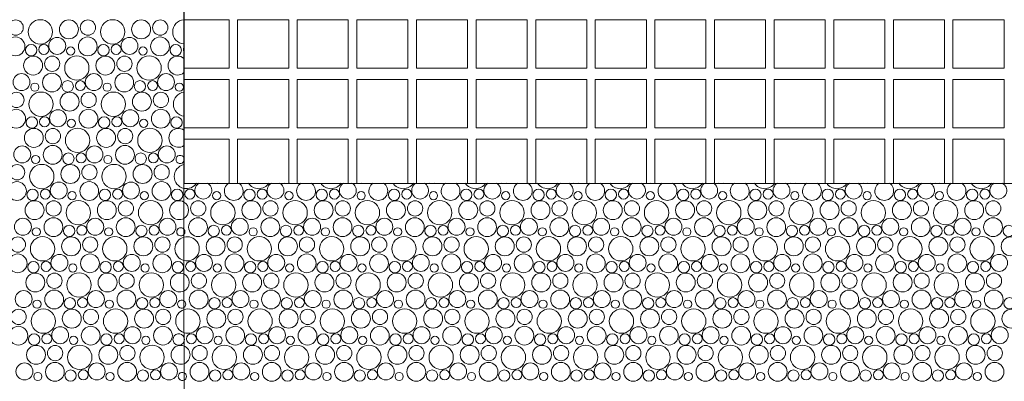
# Model space of a CAD drawing. Header units: metres. Extents: x -167 to 262, y -186 to 508.
# Tile 233 of 256: x 65.84 to 70.79, y 36.5 to 38.32. Entities that reach past the tile are written whole.
import ezdxf

# ---------------------------------------------------------------- set-up
doc = ezdxf.new("R2010")
doc.units = ezdxf.units.M
doc.header["$MEASUREMENT"] = 0
doc.layers.add('60 Auffüllung', color=7, linetype='Continuous')
doc.layers.add('60 Stellplätze', color=7, linetype='Continuous')

# ---------------------------------------------------------------- blocks, each defined once
blk = doc.blocks.new('*X50', base_point=(27236.1321, 33357.279))
at = {"layer": '60 Auffüllung', "color": 253, "linetype": 'Continuous', "lineweight": 18, "true_color": 0xb4b4b4}
for p, q in [((66.8891, 38.3212), (66.6637, 38.3212)), ((66.8891, 38.079), (66.8891, 38.3212)), ((67.1891, 38.3212), (66.9321, 38.3212)), ((66.9321, 38.3212), (66.9321, 38.079)), ((67.1891, 38.079), (67.1891, 38.3212)), ((67.4891, 38.3212), (67.2321, 38.3212)), ((67.2321, 38.3212), (67.2321, 38.079)), ((67.4891, 38.079), (67.4891, 38.3212)), ((67.7891, 38.3212), (67.5321, 38.3212)), ((67.5321, 38.3212), (67.5321, 38.079)), ((67.7891, 38.079), (67.7891, 38.3212)), ((68.0891, 38.3212), (67.8321, 38.3212)), ((67.8321, 38.3212), (67.8321, 38.079)), ((68.0891, 38.079), (68.0891, 38.3212)), ((68.3891, 38.3212), (68.1321, 38.3212)), ((68.1321, 38.3212), (68.1321, 38.079)), ((68.3891, 38.079), (68.3891, 38.3212)), ((68.6891, 38.3212), (68.4321, 38.3212)), ((68.4321, 38.3212), (68.4321, 38.079)), ((68.6891, 38.079), (68.6891, 38.3212)), ((68.9891, 38.3212), (68.7321, 38.3212)), ((68.7321, 38.3212), (68.7321, 38.079)), ((68.9891, 38.079), (68.9891, 38.3212)), ((69.2891, 38.3212), (69.0321, 38.3212)), ((69.0321, 38.3212), (69.0321, 38.079)), ((69.2891, 38.079), (69.2891, 38.3212)), ((69.5891, 38.3212), (69.3321, 38.3212)), ((69.3321, 38.3212), (69.3321, 38.079)), ((69.5891, 38.079), (69.5891, 38.3212)), ((69.8891, 38.3212), (69.6321, 38.3212)), ((69.6321, 38.3212), (69.6321, 38.079)), ((69.8891, 38.079), (69.8891, 38.3212)), ((70.1891, 38.3212), (69.9321, 38.3212)), ((69.9321, 38.3212), (69.9321, 38.079)), ((70.1891, 38.079), (70.1891, 38.3212)), ((70.4891, 38.3212), (70.2321, 38.3212)), ((70.2321, 38.3212), (70.2321, 38.079)), ((70.4891, 38.079), (70.4891, 38.3212)), ((70.7891, 38.3212), (70.5321, 38.3212)), ((70.5321, 38.3212), (70.5321, 38.079)), ((70.7891, 38.079), (70.7891, 38.3212)), ((66.6636, 38.079), (66.8891, 38.079)), ((66.9321, 38.079), (67.1891, 38.079)), ((67.2321, 38.079), (67.4891, 38.079)), ((67.5321, 38.079), (67.7891, 38.079)), ((67.8321, 38.079), (68.0891, 38.079)), ((68.1321, 38.079), (68.3891, 38.079)), ((68.4321, 38.079), (68.6891, 38.079)), ((68.7321, 38.079), (68.9891, 38.079)), ((69.0321, 38.079), (69.2891, 38.079)), ((69.3321, 38.079), (69.5891, 38.079)), ((69.6321, 38.079), (69.8891, 38.079)), ((69.9321, 38.079), (70.1891, 38.079)), ((70.2321, 38.079), (70.4891, 38.079)), ((70.5321, 38.079), (70.7891, 38.079)), ((66.8891, 38.0212), (66.6636, 38.0212)), ((66.8891, 37.779), (66.8891, 38.0212)), ((67.1891, 38.0212), (66.9321, 38.0212)), ((66.9321, 38.0212), (66.9321, 37.779)), ((67.1891, 37.779), (67.1891, 38.0212)), ((67.4891, 38.0212), (67.2321, 38.0212)), ((67.2321, 38.0212), (67.2321, 37.779)), ((67.4891, 37.779), (67.4891, 38.0212)), ((67.7891, 38.0212), (67.5321, 38.0212)), ((67.5321, 38.0212), (67.5321, 37.779)), ((67.7891, 37.779), (67.7891, 38.0212)), ((68.0891, 38.0212), (67.8321, 38.0212)), ((67.8321, 38.0212), (67.8321, 37.779)), ((68.0891, 37.779), (68.0891, 38.0212)), ((68.3891, 38.0212), (68.1321, 38.0212)), ((68.1321, 38.0212), (68.1321, 37.779)), ((68.3891, 37.779), (68.3891, 38.0212)), ((68.6891, 38.0212), (68.4321, 38.0212)), ((68.4321, 38.0212), (68.4321, 37.779)), ((68.6891, 37.779), (68.6891, 38.0212)), ((68.9891, 38.0212), (68.7321, 38.0212)), ((68.7321, 38.0212), (68.7321, 37.779)), ((68.9891, 37.779), (68.9891, 38.0212)), ((69.2891, 38.0212), (69.0321, 38.0212)), ((69.0321, 38.0212), (69.0321, 37.779)), ((69.2891, 37.779), (69.2891, 38.0212)), ((69.5891, 38.0212), (69.3321, 38.0212)), ((69.3321, 38.0212), (69.3321, 37.779)), ((69.5891, 37.779), (69.5891, 38.0212)), ((69.8891, 38.0212), (69.6321, 38.0212)), ((69.6321, 38.0212), (69.6321, 37.779)), ((69.8891, 37.779), (69.8891, 38.0212)), ((70.1891, 38.0212), (69.9321, 38.0212)), ((69.9321, 38.0212), (69.9321, 37.779)), ((70.1891, 37.779), (70.1891, 38.0212)), ((70.4891, 38.0212), (70.2321, 38.0212)), ((70.2321, 38.0212), (70.2321, 37.779)), ((70.4891, 37.779), (70.4891, 38.0212)), ((70.7891, 38.0212), (70.5321, 38.0212)), ((70.5321, 38.0212), (70.5321, 37.779)), ((70.7891, 37.779), (70.7891, 38.0212)), ((66.6636, 37.779), (66.8891, 37.779)), ((66.9321, 37.779), (67.1891, 37.779)), ((67.2321, 37.779), (67.4891, 37.779)), ((67.5321, 37.779), (67.7891, 37.779)), ((67.8321, 37.779), (68.0891, 37.779)), ((68.1321, 37.779), (68.3891, 37.779)), ((68.4321, 37.779), (68.6891, 37.779)), ((68.7321, 37.779), (68.9891, 37.779)), ((69.0321, 37.779), (69.2891, 37.779)), ((69.3321, 37.779), (69.5891, 37.779)), ((69.6321, 37.779), (69.8891, 37.779)), ((69.9321, 37.779), (70.1891, 37.779)), ((70.2321, 37.779), (70.4891, 37.779)), ((70.5321, 37.779), (70.7891, 37.779)), ((66.8891, 37.7212), (66.6636, 37.7212)), ((66.8891, 37.4991), (66.8891, 37.7212)), ((67.1891, 37.7212), (66.9321, 37.7212)), ((66.9321, 37.7212), (66.9321, 37.4991)), ((67.1891, 37.4991), (67.1891, 37.7212)), ((67.4891, 37.7212), (67.2321, 37.7212)), ((67.2321, 37.7212), (67.2321, 37.4991)), ((67.4891, 37.4991), (67.4891, 37.7212)), ((67.7891, 37.7212), (67.5321, 37.7212)), ((67.5321, 37.7212), (67.5321, 37.4991)), ((67.7891, 37.4991), (67.7891, 37.7212)), ((68.0891, 37.7212), (67.8321, 37.7212)), ((67.8321, 37.7212), (67.8321, 37.4991)), ((68.0891, 37.4991), (68.0891, 37.7212)), ((68.3891, 37.7212), (68.1321, 37.7212)), ((68.1321, 37.7212), (68.1321, 37.4991)), ((68.3891, 37.4991), (68.3891, 37.7212)), ((68.6891, 37.7212), (68.4321, 37.7212)), ((68.4321, 37.7212), (68.4321, 37.4991)), ((68.6891, 37.4991), (68.6891, 37.7212)), ((68.9891, 37.7212), (68.7321, 37.7212)), ((68.7321, 37.7212), (68.7321, 37.4991)), ((68.9891, 37.4991), (68.9891, 37.7212)), ((69.2891, 37.7212), (69.0321, 37.7212)), ((69.0321, 37.7212), (69.0321, 37.4991)), ((69.2891, 37.4991), (69.2891, 37.7212)), ((69.5891, 37.7212), (69.3321, 37.7212)), ((69.3321, 37.7212), (69.3321, 37.4991)), ((69.5891, 37.4991), (69.5891, 37.7212)), ((69.8891, 37.7212), (69.6321, 37.7212)), ((69.6321, 37.7212), (69.6321, 37.4991)), ((69.8891, 37.4991), (69.8891, 37.7212)), ((70.1891, 37.7212), (69.9321, 37.7212)), ((69.9321, 37.7212), (69.9321, 37.4991)), ((70.1891, 37.4991), (70.1891, 37.7212)), ((70.4891, 37.7212), (70.2321, 37.7212)), ((70.2321, 37.7212), (70.2321, 37.4991)), ((70.4891, 37.4991), (70.4891, 37.7212)), ((70.7891, 37.7212), (70.5321, 37.7212)), ((70.5321, 37.7212), (70.5321, 37.4991)), ((70.7891, 37.4991), (70.7891, 37.7212))]:
    blk.add_line(p, q, dxfattribs=at)
blk = doc.blocks.new('*X52', base_point=(27236.1321, 33357.279))
at = {"layer": '60 Auffüllung', "color": 7, "linetype": 'Continuous', "lineweight": 18, "true_color": 0xefefef}
for centre, radius in [((66.692, 37.4449), 0.0251), ((66.8267, 37.4372), 0.0207), ((66.9919, 37.4413), 0.0286), ((67.0557, 37.4449), 0.0251), ((67.1904, 37.4372), 0.0207), ((67.3556, 37.4413), 0.0286), ((67.4194, 37.4449), 0.0251), ((67.5541, 37.4372), 0.0207), ((67.7193, 37.4413), 0.0286), ((67.7831, 37.4449), 0.0251), ((67.9178, 37.4372), 0.0207), ((68.083, 37.4413), 0.0286), ((68.1468, 37.4449), 0.0251), ((68.2815, 37.4372), 0.0207), ((68.4467, 37.4413), 0.0286), ((68.5105, 37.4449), 0.0251), ((68.6453, 37.4372), 0.0207), ((68.8104, 37.4413), 0.0286), ((68.8742, 37.4449), 0.0251), ((69.009, 37.4372), 0.0207), ((69.1741, 37.4413), 0.0286), ((69.2379, 37.4449), 0.0251), ((69.3727, 37.4372), 0.0207), ((69.5378, 37.4413), 0.0286), ((69.6016, 37.4449), 0.0251), ((69.7364, 37.4372), 0.0207), ((69.9015, 37.4413), 0.0286), ((69.9653, 37.4449), 0.0251), ((70.1001, 37.4372), 0.0207), ((70.2652, 37.4413), 0.0286), ((70.329, 37.4449), 0.0251), ((70.4638, 37.4372), 0.0207), ((70.6289, 37.4413), 0.0286), ((70.6928, 37.4449), 0.0251), ((66.7338, 37.3728), 0.0384), ((66.8579, 37.3515), 0.0612), ((67.0015, 37.364), 0.0477), ((67.0975, 37.3728), 0.0384), ((67.2217, 37.3515), 0.0612), ((67.3652, 37.364), 0.0477), ((67.4613, 37.3728), 0.0384), ((67.5854, 37.3515), 0.0612), ((67.7289, 37.364), 0.0477), ((67.825, 37.3728), 0.0384), ((67.9491, 37.3515), 0.0612), ((68.0926, 37.364), 0.0477), ((68.1887, 37.3728), 0.0384), ((68.3128, 37.3515), 0.0612), ((68.4563, 37.364), 0.0477), ((68.5524, 37.3728), 0.0384), ((68.6765, 37.3515), 0.0612), ((68.8201, 37.364), 0.0477), ((68.9161, 37.3728), 0.0384), ((69.0402, 37.3515), 0.0612), ((69.1838, 37.364), 0.0477), ((69.2798, 37.3728), 0.0384), ((69.4039, 37.3515), 0.0612), ((69.5475, 37.364), 0.0477), ((69.6435, 37.3728), 0.0384), ((69.7676, 37.3515), 0.0612), ((69.9112, 37.364), 0.0477), ((70.0072, 37.3728), 0.0384), ((70.1313, 37.3515), 0.0612), ((70.2749, 37.364), 0.0477), ((70.3709, 37.3728), 0.0384), ((70.495, 37.3515), 0.0612), ((70.6386, 37.364), 0.0477), ((70.7346, 37.3728), 0.0384), ((66.7328, 37.2785), 0.0473), ((66.9431, 37.2806), 0.0426), ((67.0965, 37.2785), 0.0473), ((67.3068, 37.2806), 0.0426), ((67.4602, 37.2785), 0.0473), ((67.6705, 37.2806), 0.0426), ((67.8239, 37.2785), 0.0473), ((68.0342, 37.2806), 0.0426), ((68.1877, 37.2785), 0.0473), ((68.3979, 37.2806), 0.0426), ((68.5514, 37.2785), 0.0473), ((68.7616, 37.2806), 0.0426), ((68.9151, 37.2785), 0.0473), ((69.1253, 37.2806), 0.0426), ((69.2788, 37.2785), 0.0473), ((69.489, 37.2806), 0.0426), ((69.6425, 37.2785), 0.0473), ((69.8527, 37.2806), 0.0426), ((70.0062, 37.2785), 0.0473), ((70.2164, 37.2806), 0.0426), ((70.3699, 37.2785), 0.0473), ((70.5801, 37.2806), 0.0426), ((70.7336, 37.2785), 0.0473), ((66.8119, 37.2594), 0.0286), ((66.8757, 37.2629), 0.0251), ((67.0104, 37.2552), 0.0207), ((67.1756, 37.2594), 0.0286), ((67.2394, 37.2629), 0.0251), ((67.3741, 37.2552), 0.0207), ((67.5393, 37.2594), 0.0286), ((67.6031, 37.2629), 0.0251), ((67.7378, 37.2552), 0.0207), ((67.903, 37.2594), 0.0286), ((67.9668, 37.2629), 0.0251), ((68.1015, 37.2552), 0.0207), ((68.2667, 37.2594), 0.0286), ((68.3305, 37.2629), 0.0251), ((68.4653, 37.2552), 0.0207), ((68.6304, 37.2594), 0.0286), ((68.6942, 37.2629), 0.0251), ((68.829, 37.2552), 0.0207), ((68.9941, 37.2594), 0.0286), ((69.0579, 37.2629), 0.0251), ((69.1927, 37.2552), 0.0207), ((69.3578, 37.2594), 0.0286), ((69.4216, 37.2629), 0.0251), ((69.5564, 37.2552), 0.0207), ((69.7215, 37.2594), 0.0286), ((69.7853, 37.2629), 0.0251), ((69.9201, 37.2552), 0.0207), ((70.0852, 37.2594), 0.0286), ((70.149, 37.2629), 0.0251), ((70.2838, 37.2552), 0.0207), ((70.4489, 37.2594), 0.0286), ((70.5128, 37.2629), 0.0251), ((70.6475, 37.2552), 0.0207), ((70.8126, 37.2594), 0.0286), ((66.8215, 37.182), 0.0477), ((66.9175, 37.1908), 0.0384), ((67.0417, 37.1696), 0.0612), ((67.1852, 37.182), 0.0477), ((67.2813, 37.1908), 0.0384), ((67.4054, 37.1696), 0.0612), ((67.5489, 37.182), 0.0477), ((67.645, 37.1908), 0.0384), ((67.7691, 37.1696), 0.0612), ((67.9126, 37.182), 0.0477), ((68.0087, 37.1908), 0.0384), ((68.1328, 37.1696), 0.0612), ((68.2763, 37.182), 0.0477), ((68.3724, 37.1908), 0.0384), ((68.4965, 37.1696), 0.0612), ((68.6401, 37.182), 0.0477), ((68.7361, 37.1908), 0.0384), ((68.8602, 37.1696), 0.0612), ((69.0038, 37.182), 0.0477), ((69.0998, 37.1908), 0.0384), ((69.2239, 37.1696), 0.0612), ((69.3675, 37.182), 0.0477), ((69.4635, 37.1908), 0.0384), ((69.5876, 37.1696), 0.0612), ((69.7312, 37.182), 0.0477), ((69.8272, 37.1908), 0.0384), ((69.9513, 37.1696), 0.0612), ((70.0949, 37.182), 0.0477), ((70.1909, 37.1908), 0.0384), ((70.315, 37.1696), 0.0612), ((70.4586, 37.182), 0.0477), ((70.5546, 37.1908), 0.0384), ((70.6787, 37.1696), 0.0612), ((70.8223, 37.182), 0.0477), ((66.7631, 37.0986), 0.0426), ((66.9165, 37.0965), 0.0473), ((67.1268, 37.0986), 0.0426), ((67.2802, 37.0965), 0.0473), ((67.4905, 37.0986), 0.0426), ((67.6439, 37.0965), 0.0473), ((67.8542, 37.0986), 0.0426), ((68.0077, 37.0965), 0.0473), ((68.2179, 37.0986), 0.0426), ((68.3714, 37.0965), 0.0473), ((68.5816, 37.0986), 0.0426), ((68.7351, 37.0965), 0.0473), ((68.9453, 37.0986), 0.0426), ((69.0988, 37.0965), 0.0473), ((69.309, 37.0986), 0.0426), ((69.4625, 37.0965), 0.0473), ((69.6727, 37.0986), 0.0426), ((69.8262, 37.0965), 0.0473), ((70.0364, 37.0986), 0.0426), ((70.1899, 37.0965), 0.0473), ((70.4001, 37.0986), 0.0426), ((70.5536, 37.0965), 0.0473), ((70.7638, 37.0986), 0.0426), ((66.6957, 37.0809), 0.0251), ((66.8304, 37.0732), 0.0207), ((66.9956, 37.0774), 0.0286), ((67.0594, 37.0809), 0.0251), ((67.1941, 37.0732), 0.0207), ((67.3593, 37.0774), 0.0286), ((67.4231, 37.0809), 0.0251), ((67.5578, 37.0732), 0.0207), ((67.723, 37.0774), 0.0286), ((67.7868, 37.0809), 0.0251), ((67.9215, 37.0732), 0.0207), ((68.0867, 37.0774), 0.0286), ((68.1505, 37.0809), 0.0251), ((68.2853, 37.0732), 0.0207), ((68.4504, 37.0774), 0.0286), ((68.5142, 37.0809), 0.0251), ((68.649, 37.0732), 0.0207), ((68.8141, 37.0774), 0.0286), ((68.8779, 37.0809), 0.0251), ((69.0127, 37.0732), 0.0207), ((69.1778, 37.0774), 0.0286), ((69.2416, 37.0809), 0.0251), ((69.3764, 37.0732), 0.0207), ((69.5415, 37.0774), 0.0286), ((69.6053, 37.0809), 0.0251), ((69.7401, 37.0732), 0.0207), ((69.9052, 37.0774), 0.0286), ((69.969, 37.0809), 0.0251), ((70.1038, 37.0732), 0.0207), ((70.2689, 37.0774), 0.0286), ((70.3328, 37.0809), 0.0251), ((70.4675, 37.0732), 0.0207), ((70.6326, 37.0774), 0.0286), ((70.6965, 37.0809), 0.0251), ((66.7375, 37.0088), 0.0384), ((66.8617, 36.9876), 0.0612), ((67.0052, 37), 0.0477), ((67.1013, 37.0088), 0.0384), ((67.2254, 36.9876), 0.0612), ((67.3689, 37), 0.0477), ((67.465, 37.0088), 0.0384), ((67.5891, 36.9876), 0.0612), ((67.7326, 37), 0.0477), ((67.8287, 37.0088), 0.0384), ((67.9528, 36.9876), 0.0612), ((68.0963, 37), 0.0477), ((68.1924, 37.0088), 0.0384), ((68.3165, 36.9876), 0.0612), ((68.4601, 37), 0.0477), ((68.5561, 37.0088), 0.0384), ((68.6802, 36.9876), 0.0612), ((68.8238, 37), 0.0477), ((68.9198, 37.0088), 0.0384), ((69.0439, 36.9876), 0.0612), ((69.1875, 37), 0.0477), ((69.2835, 37.0088), 0.0384), ((69.4076, 36.9876), 0.0612), ((69.5512, 37), 0.0477), ((69.6472, 37.0088), 0.0384), ((69.7713, 36.9876), 0.0612), ((69.9149, 37), 0.0477), ((70.0109, 37.0088), 0.0384), ((70.135, 36.9876), 0.0612), ((70.2786, 37), 0.0477), ((70.3746, 37.0088), 0.0384), ((70.4987, 36.9876), 0.0612), ((70.6423, 37), 0.0477), ((70.7383, 37.0088), 0.0384), ((66.7365, 36.9145), 0.0473), ((66.8156, 36.8954), 0.0286), ((66.8794, 36.8989), 0.0251), ((66.9468, 36.9166), 0.0426), ((67.1002, 36.9145), 0.0473), ((67.1793, 36.8954), 0.0286), ((67.2431, 36.8989), 0.0251), ((67.3105, 36.9166), 0.0426), ((67.4639, 36.9145), 0.0473), ((67.543, 36.8954), 0.0286), ((67.6068, 36.8989), 0.0251), ((67.6742, 36.9166), 0.0426), ((67.8277, 36.9145), 0.0473), ((67.9067, 36.8954), 0.0286), ((67.9705, 36.8989), 0.0251), ((68.0379, 36.9166), 0.0426), ((68.1914, 36.9145), 0.0473), ((68.2704, 36.8954), 0.0286), ((68.3342, 36.8989), 0.0251), ((68.4016, 36.9166), 0.0426), ((68.5551, 36.9145), 0.0473), ((68.6341, 36.8954), 0.0286), ((68.6979, 36.8989), 0.0251), ((68.7653, 36.9166), 0.0426), ((68.9188, 36.9145), 0.0473), ((68.9978, 36.8954), 0.0286), ((69.0616, 36.8989), 0.0251), ((69.129, 36.9166), 0.0426), ((69.2825, 36.9145), 0.0473), ((69.3615, 36.8954), 0.0286), ((69.4253, 36.8989), 0.0251), ((69.4927, 36.9166), 0.0426), ((69.6462, 36.9145), 0.0473), ((69.7252, 36.8954), 0.0286), ((69.789, 36.8989), 0.0251), ((69.8564, 36.9166), 0.0426), ((70.0099, 36.9145), 0.0473), ((70.0889, 36.8954), 0.0286), ((70.1528, 36.8989), 0.0251), ((70.2201, 36.9166), 0.0426), ((70.3736, 36.9145), 0.0473), ((70.4526, 36.8954), 0.0286), ((70.5165, 36.8989), 0.0251), ((70.5838, 36.9166), 0.0426), ((70.7373, 36.9145), 0.0473), ((70.8163, 36.8954), 0.0286), ((66.8252, 36.818), 0.0477), ((66.9213, 36.8268), 0.0384), ((67.0454, 36.8056), 0.0612), ((67.0141, 36.8912), 0.0207), ((67.1889, 36.818), 0.0477), ((67.285, 36.8268), 0.0384), ((67.4091, 36.8056), 0.0612), ((67.3778, 36.8912), 0.0207), ((67.5526, 36.818), 0.0477), ((67.6487, 36.8268), 0.0384), ((67.7728, 36.8056), 0.0612), ((67.7415, 36.8912), 0.0207), ((67.9163, 36.818), 0.0477), ((68.0124, 36.8268), 0.0384), ((68.1365, 36.8056), 0.0612), ((68.1053, 36.8912), 0.0207), ((68.2801, 36.818), 0.0477), ((68.3761, 36.8268), 0.0384), ((68.5002, 36.8056), 0.0612), ((68.469, 36.8912), 0.0207), ((68.6438, 36.818), 0.0477), ((68.7398, 36.8268), 0.0384), ((68.8639, 36.8056), 0.0612), ((68.8327, 36.8912), 0.0207), ((69.0075, 36.818), 0.0477), ((69.1035, 36.8268), 0.0384), ((69.2276, 36.8056), 0.0612), ((69.1964, 36.8912), 0.0207), ((69.3712, 36.818), 0.0477), ((69.4672, 36.8268), 0.0384), ((69.5913, 36.8056), 0.0612), ((69.5601, 36.8912), 0.0207), ((69.7349, 36.818), 0.0477), ((69.8309, 36.8268), 0.0384), ((69.955, 36.8056), 0.0612), ((69.9238, 36.8912), 0.0207), ((70.0986, 36.818), 0.0477), ((70.1946, 36.8268), 0.0384), ((70.3187, 36.8056), 0.0612), ((70.2875, 36.8912), 0.0207), ((70.4623, 36.818), 0.0477), ((70.5583, 36.8268), 0.0384), ((70.6824, 36.8056), 0.0612), ((70.6512, 36.8912), 0.0207), ((70.826, 36.818), 0.0477), ((66.7668, 36.7346), 0.0426), ((66.9202, 36.7325), 0.0473), ((67.1305, 36.7346), 0.0426), ((67.2839, 36.7325), 0.0473), ((67.4942, 36.7346), 0.0426), ((67.6477, 36.7325), 0.0473), ((67.8579, 36.7346), 0.0426), ((68.0114, 36.7325), 0.0473), ((68.2216, 36.7346), 0.0426), ((68.3751, 36.7325), 0.0473), ((68.5853, 36.7346), 0.0426), ((68.7388, 36.7325), 0.0473), ((68.949, 36.7346), 0.0426), ((69.1025, 36.7325), 0.0473), ((69.3127, 36.7346), 0.0426), ((69.4662, 36.7325), 0.0473), ((69.6764, 36.7346), 0.0426), ((69.8299, 36.7325), 0.0473), ((70.0401, 36.7346), 0.0426), ((70.1936, 36.7325), 0.0473), ((70.4038, 36.7346), 0.0426), ((70.5573, 36.7325), 0.0473), ((70.7675, 36.7346), 0.0426), ((66.6994, 36.7169), 0.0251), ((66.8341, 36.7092), 0.0207), ((66.9993, 36.7134), 0.0286), ((67.0631, 36.7169), 0.0251), ((67.1978, 36.7092), 0.0207), ((67.363, 36.7134), 0.0286), ((67.4268, 36.7169), 0.0251), ((67.5615, 36.7092), 0.0207), ((67.7267, 36.7134), 0.0286), ((67.7905, 36.7169), 0.0251), ((67.9253, 36.7092), 0.0207), ((68.0904, 36.7134), 0.0286), ((68.1542, 36.7169), 0.0251), ((68.289, 36.7092), 0.0207), ((68.4541, 36.7134), 0.0286), ((68.5179, 36.7169), 0.0251), ((68.6527, 36.7092), 0.0207), ((68.8178, 36.7134), 0.0286), ((68.8816, 36.7169), 0.0251), ((69.0164, 36.7092), 0.0207), ((69.1815, 36.7134), 0.0286), ((69.2453, 36.7169), 0.0251), ((69.3801, 36.7092), 0.0207), ((69.5452, 36.7134), 0.0286), ((69.609, 36.7169), 0.0251), ((69.7438, 36.7092), 0.0207), ((69.9089, 36.7134), 0.0286), ((69.9728, 36.7169), 0.0251), ((70.1075, 36.7092), 0.0207), ((70.2726, 36.7134), 0.0286), ((70.3365, 36.7169), 0.0251), ((70.4712, 36.7092), 0.0207), ((70.6363, 36.7134), 0.0286), ((70.7002, 36.7169), 0.0251), ((66.7413, 36.6448), 0.0384), ((66.8654, 36.6236), 0.0612), ((67.0089, 36.636), 0.0477), ((67.105, 36.6448), 0.0384), ((67.2291, 36.6236), 0.0612), ((67.3726, 36.636), 0.0477), ((67.4687, 36.6448), 0.0384), ((67.5928, 36.6236), 0.0612), ((67.7363, 36.636), 0.0477), ((67.8324, 36.6448), 0.0384), ((67.9565, 36.6236), 0.0612), ((68.1001, 36.636), 0.0477), ((68.1961, 36.6448), 0.0384), ((68.3202, 36.6236), 0.0612), ((68.4638, 36.636), 0.0477), ((68.5598, 36.6448), 0.0384), ((68.6839, 36.6236), 0.0612), ((68.8275, 36.636), 0.0477), ((68.9235, 36.6448), 0.0384), ((69.0476, 36.6236), 0.0612), ((69.1912, 36.636), 0.0477), ((69.2872, 36.6448), 0.0384), ((69.4113, 36.6236), 0.0612), ((69.5549, 36.636), 0.0477), ((69.6509, 36.6448), 0.0384), ((69.775, 36.6236), 0.0612), ((69.9186, 36.636), 0.0477), ((70.0146, 36.6448), 0.0384), ((70.1387, 36.6236), 0.0612), ((70.2823, 36.636), 0.0477), ((70.3783, 36.6448), 0.0384), ((70.5024, 36.6236), 0.0612), ((70.646, 36.636), 0.0477), ((70.742, 36.6448), 0.0384), ((66.7402, 36.5505), 0.0473), ((66.9505, 36.5526), 0.0426), ((67.1039, 36.5505), 0.0473), ((67.3142, 36.5526), 0.0426), ((67.4677, 36.5505), 0.0473), ((67.6779, 36.5526), 0.0426), ((67.8314, 36.5505), 0.0473), ((68.0416, 36.5526), 0.0426), ((68.1951, 36.5505), 0.0473), ((68.4053, 36.5526), 0.0426), ((68.5588, 36.5505), 0.0473), ((68.769, 36.5526), 0.0426), ((68.9225, 36.5505), 0.0473), ((69.1327, 36.5526), 0.0426), ((69.2862, 36.5505), 0.0473), ((69.4964, 36.5526), 0.0426), ((69.6499, 36.5505), 0.0473), ((69.8601, 36.5526), 0.0426), ((70.0136, 36.5505), 0.0473), ((70.2238, 36.5526), 0.0426), ((70.3773, 36.5505), 0.0473), ((70.5875, 36.5526), 0.0426), ((70.741, 36.5505), 0.0473), ((66.8193, 36.5314), 0.0286), ((66.8831, 36.5349), 0.0251), ((67.0178, 36.5272), 0.0207), ((67.183, 36.5314), 0.0286), ((67.2468, 36.5349), 0.0251), ((67.3815, 36.5272), 0.0207), ((67.5467, 36.5314), 0.0286), ((67.6105, 36.5349), 0.0251), ((67.7453, 36.5272), 0.0207), ((67.9104, 36.5314), 0.0286), ((67.9742, 36.5349), 0.0251), ((68.109, 36.5272), 0.0207), ((68.2741, 36.5314), 0.0286), ((68.3379, 36.5349), 0.0251), ((68.4727, 36.5272), 0.0207), ((68.6378, 36.5314), 0.0286), ((68.7016, 36.5349), 0.0251), ((68.8364, 36.5272), 0.0207), ((69.0015, 36.5314), 0.0286), ((69.0653, 36.5349), 0.0251), ((69.2001, 36.5272), 0.0207), ((69.3652, 36.5314), 0.0286), ((69.429, 36.5349), 0.0251), ((69.5638, 36.5272), 0.0207), ((69.7289, 36.5314), 0.0286), ((69.7928, 36.5349), 0.0251), ((69.9275, 36.5272), 0.0207), ((70.0926, 36.5314), 0.0286), ((70.1565, 36.5349), 0.0251), ((70.2912, 36.5272), 0.0207), ((70.4563, 36.5314), 0.0286), ((70.5202, 36.5349), 0.0251), ((70.6549, 36.5272), 0.0207)]:
    blk.add_circle(centre, radius, dxfattribs=at)
for centre, radius, start, end in [((66.6742, 37.5335), 0.0612, 258.3655, 326.8821), ((66.7593, 37.4626), 0.0426, 118.2779, 61.7111), ((66.8178, 37.546), 0.0477, 254.2263, 285.7628), ((66.9128, 37.4605), 0.0473, 123.1103, 56.8787), ((67.0379, 37.5335), 0.0612, 213.1459, 326.8432), ((67.1231, 37.4626), 0.0426, 118.3766, 61.6125), ((67.1815, 37.546), 0.0477, 254.3807, 285.6084), ((67.2765, 37.4605), 0.0473, 123.1873, 56.8017), ((67.4017, 37.5335), 0.0612, 213.1847, 326.8043), ((67.4868, 37.4626), 0.0426, 118.4749, 61.5141), ((67.5452, 37.546), 0.0477, 254.5366, 285.4524), ((67.6402, 37.4605), 0.0473, 123.2641, 56.7249), ((67.7654, 37.5335), 0.0612, 213.2236, 326.7654), ((67.8505, 37.4626), 0.0426, 118.5729, 61.4161), ((67.9089, 37.546), 0.0477, 254.6941, 285.295), ((68.0039, 37.4605), 0.0473, 123.3408, 56.6482), ((68.1291, 37.5335), 0.0612, 213.2625, 326.7265), ((68.2142, 37.4626), 0.0426, 118.6706, 61.3184), ((68.2726, 37.546), 0.0477, 254.8531, 285.1359), ((68.3677, 37.4605), 0.0473, 123.4173, 56.5717), ((68.4928, 37.5335), 0.0612, 213.3015, 326.6876), ((68.5779, 37.4626), 0.0426, 118.768, 61.221), ((68.6363, 37.546), 0.0477, 255.0138, 284.9752), ((68.7314, 37.4605), 0.0473, 123.4937, 56.4953), ((68.8565, 37.5335), 0.0612, 213.3404, 326.6486), ((68.9416, 37.4626), 0.0426, 118.8652, 61.1239), ((69.0001, 37.546), 0.0477, 255.1762, 284.8128), ((69.0951, 37.4605), 0.0473, 123.5699, 56.4191), ((69.2202, 37.5335), 0.0612, 213.3794, 326.6096), ((69.3053, 37.4626), 0.0426, 118.962, 61.0271), ((69.3638, 37.546), 0.0477, 255.3404, 284.6487), ((69.4588, 37.4605), 0.0473, 123.646, 56.343), ((69.5839, 37.5335), 0.0612, 213.4184, 326.5707), ((69.669, 37.4626), 0.0426, 119.0585, 60.9306), ((69.7275, 37.546), 0.0477, 255.5064, 284.4827), ((69.8225, 37.4605), 0.0473, 123.7219, 56.2671), ((69.9476, 37.5335), 0.0612, 213.4574, 326.5317), ((70.0327, 37.4626), 0.0426, 119.1547, 60.8343), ((70.0912, 37.546), 0.0477, 255.6742, 284.3148), ((70.1862, 37.4605), 0.0473, 123.7977, 56.1914), ((70.3113, 37.5335), 0.0612, 213.4964, 326.4926), ((70.3964, 37.4626), 0.0426, 119.2507, 60.7384), ((70.4549, 37.546), 0.0477, 255.844, 284.145), ((70.5499, 37.4605), 0.0473, 123.8733, 56.1158), ((70.675, 37.5335), 0.0612, 213.5354, 326.4536), ((70.7601, 37.4626), 0.0426, 119.3463, 60.6427), ((66.6378, 37.364), 0.0477, 300.4879, 59.5983), ((66.6467, 37.2552), 0.0207, 317.9513, 42.1349), ((66.6779, 37.1696), 0.0612, 255.062, 105.0242), ((66.6415, 37), 0.0477, 295.8111, 64.2751), ((66.6504, 36.8912), 0.0207, 305.2124, 54.8737), ((66.6817, 36.8056), 0.0612, 251.7066, 108.3796), ((66.6356, 36.7134), 0.0286, 340.3088, 19.7774), ((66.6452, 36.636), 0.0477, 291.3122, 68.774), ((66.6541, 36.5272), 0.0207, 294.2428, 65.8434)]:
    blk.add_arc(centre, radius, start, end, dxfattribs=at)
blk = doc.blocks.new('*X54', base_point=(27236.1321, 33357.279))
at = {"layer": '60 Auffüllung', "color": 7, "linetype": 'Continuous', "lineweight": 18, "true_color": 0xefefef}
for centre, radius in [((65.8153, 38.2828), 0.0384), ((65.9394, 38.2615), 0.0612), ((66.083, 38.274), 0.0477), ((66.179, 38.2828), 0.0384), ((66.3031, 38.2615), 0.0612), ((66.4467, 38.274), 0.0477), ((66.5427, 38.2828), 0.0384), ((65.8143, 38.1884), 0.0473), ((66.0245, 38.1906), 0.0426), ((66.178, 38.1884), 0.0473), ((66.3882, 38.1906), 0.0426), ((66.5417, 38.1884), 0.0473), ((65.8933, 38.1693), 0.0286), ((65.9571, 38.1729), 0.0251), ((66.0919, 38.1652), 0.0207), ((66.257, 38.1693), 0.0286), ((66.3208, 38.1729), 0.0251), ((66.4556, 38.1652), 0.0207), ((66.6207, 38.1693), 0.0286), ((65.903, 38.092), 0.0477), ((65.999, 38.1008), 0.0384), ((66.1231, 38.0795), 0.0612), ((66.2667, 38.092), 0.0477), ((66.3627, 38.1008), 0.0384), ((66.4868, 38.0795), 0.0612), ((65.998, 38.0064), 0.0473), ((66.3617, 38.0064), 0.0473), ((65.8445, 38.0086), 0.0426), ((65.9119, 37.9832), 0.0207), ((66.077, 37.9873), 0.0286), ((66.1408, 37.9909), 0.0251), ((66.2082, 38.0086), 0.0426), ((66.2756, 37.9832), 0.0207), ((66.4407, 37.9873), 0.0286), ((66.5046, 37.9909), 0.0251), ((66.5719, 38.0086), 0.0426), ((66.6393, 37.9832), 0.0207), ((65.819, 37.9188), 0.0384), ((65.9431, 37.8975), 0.0612), ((66.0867, 37.91), 0.0477), ((66.1827, 37.9188), 0.0384), ((66.3068, 37.8975), 0.0612), ((66.4504, 37.91), 0.0477), ((66.5464, 37.9188), 0.0384), ((65.818, 37.8244), 0.0473), ((66.0282, 37.8266), 0.0426), ((66.1817, 37.8244), 0.0473), ((66.3919, 37.8266), 0.0426), ((66.5454, 37.8244), 0.0473), ((65.897, 37.8053), 0.0286), ((65.9608, 37.8089), 0.0251), ((66.0956, 37.8012), 0.0207), ((66.2607, 37.8053), 0.0286), ((66.3246, 37.8089), 0.0251), ((66.4593, 37.8012), 0.0207), ((66.6244, 37.8053), 0.0286), ((65.9067, 37.728), 0.0477), ((66.0027, 37.7368), 0.0384), ((66.1268, 37.7155), 0.0612), ((66.2704, 37.728), 0.0477), ((66.3664, 37.7368), 0.0384), ((66.4905, 37.7155), 0.0612), ((65.8482, 37.6446), 0.0426), ((66.0017, 37.6425), 0.0473), ((66.2119, 37.6446), 0.0426), ((66.3654, 37.6425), 0.0473), ((66.5756, 37.6446), 0.0426), ((65.9156, 37.6192), 0.0207), ((66.0807, 37.6233), 0.0286), ((66.1446, 37.6269), 0.0251), ((66.2793, 37.6192), 0.0207), ((66.4444, 37.6233), 0.0286), ((66.5083, 37.6269), 0.0251), ((65.8227, 37.5548), 0.0384), ((65.9468, 37.5335), 0.0612), ((66.0904, 37.546), 0.0477), ((66.1864, 37.5548), 0.0384), ((66.3105, 37.5335), 0.0612), ((66.4541, 37.546), 0.0477), ((66.5501, 37.5548), 0.0384), ((65.8217, 37.4605), 0.0473), ((66.1854, 37.4605), 0.0473), ((66.5491, 37.4605), 0.0473), ((65.9007, 37.4413), 0.0286), ((65.9646, 37.4449), 0.0251), ((66.0319, 37.4626), 0.0426), ((66.0993, 37.4372), 0.0207), ((66.2644, 37.4413), 0.0286), ((66.3283, 37.4449), 0.0251), ((66.3956, 37.4626), 0.0426), ((66.463, 37.4372), 0.0207), ((66.6281, 37.4413), 0.0286), ((65.9104, 37.364), 0.0477), ((66.0064, 37.3728), 0.0384), ((66.1305, 37.3515), 0.0612), ((66.2741, 37.364), 0.0477), ((66.3701, 37.3728), 0.0384), ((66.4942, 37.3515), 0.0612), ((65.8519, 37.2806), 0.0426), ((66.0054, 37.2785), 0.0473), ((66.2156, 37.2806), 0.0426), ((66.3691, 37.2785), 0.0473), ((66.5793, 37.2806), 0.0426), ((65.9193, 37.2552), 0.0207), ((66.0844, 37.2594), 0.0286), ((66.1483, 37.2629), 0.0251), ((66.283, 37.2552), 0.0207), ((66.4481, 37.2594), 0.0286), ((66.512, 37.2629), 0.0251), ((65.8264, 37.1908), 0.0384), ((65.9505, 37.1696), 0.0612), ((66.0941, 37.182), 0.0477), ((66.1901, 37.1908), 0.0384), ((66.3142, 37.1696), 0.0612), ((66.4578, 37.182), 0.0477), ((66.5538, 37.1908), 0.0384), ((65.8254, 37.0965), 0.0473), ((66.0356, 37.0986), 0.0426), ((66.1891, 37.0965), 0.0473), ((66.3993, 37.0986), 0.0426), ((66.5528, 37.0965), 0.0473), ((65.9044, 37.0774), 0.0286), ((65.9683, 37.0809), 0.0251), ((66.103, 37.0732), 0.0207), ((66.2681, 37.0774), 0.0286), ((66.332, 37.0809), 0.0251), ((66.4667, 37.0732), 0.0207), ((66.6319, 37.0774), 0.0286), ((65.9141, 37), 0.0477), ((66.0101, 37.0088), 0.0384), ((66.1342, 36.9876), 0.0612), ((66.2778, 37), 0.0477), ((66.3738, 37.0088), 0.0384), ((66.4979, 36.9876), 0.0612), ((65.8556, 36.9166), 0.0426), ((66.0091, 36.9145), 0.0473), ((66.0881, 36.8954), 0.0286), ((66.152, 36.8989), 0.0251), ((66.2193, 36.9166), 0.0426), ((66.3728, 36.9145), 0.0473), ((66.4519, 36.8954), 0.0286), ((66.5157, 36.8989), 0.0251), ((66.5831, 36.9166), 0.0426), ((65.8301, 36.8268), 0.0384), ((65.9542, 36.8056), 0.0612), ((65.923, 36.8912), 0.0207), ((66.0978, 36.818), 0.0477), ((66.1938, 36.8268), 0.0384), ((66.3179, 36.8056), 0.0612), ((66.2867, 36.8912), 0.0207), ((66.4615, 36.818), 0.0477), ((66.5575, 36.8268), 0.0384), ((65.8291, 36.7325), 0.0473), ((66.0393, 36.7346), 0.0426), ((66.1928, 36.7325), 0.0473), ((66.4031, 36.7346), 0.0426), ((66.5565, 36.7325), 0.0473), ((65.9081, 36.7134), 0.0286), ((65.972, 36.7169), 0.0251), ((66.1067, 36.7092), 0.0207), ((66.2719, 36.7134), 0.0286), ((66.3357, 36.7169), 0.0251), ((66.4704, 36.7092), 0.0207), ((65.9178, 36.636), 0.0477), ((66.0138, 36.6448), 0.0384), ((66.1379, 36.6236), 0.0612), ((66.2815, 36.636), 0.0477), ((66.3775, 36.6448), 0.0384), ((66.5017, 36.6236), 0.0612), ((65.8593, 36.5526), 0.0426), ((66.0128, 36.5505), 0.0473), ((66.2231, 36.5526), 0.0426), ((66.3765, 36.5505), 0.0473), ((66.5868, 36.5526), 0.0426), ((65.9267, 36.5272), 0.0207), ((66.0919, 36.5314), 0.0286), ((66.1557, 36.5349), 0.0251), ((66.2904, 36.5272), 0.0207), ((66.4556, 36.5314), 0.0286), ((66.5194, 36.5349), 0.0251)]:
    blk.add_circle(centre, radius, dxfattribs=at)
for centre, radius, start, end in [((66.6668, 38.2615), 0.0612, 94.4602, 265.5135), ((66.6846, 38.1729), 0.0251, 153.9262, 206.0475), ((66.6304, 38.092), 0.0477, 48.4692, 311.5044), ((66.6705, 37.8975), 0.0612, 98.0307, 261.943), ((66.6341, 37.728), 0.0477, 54.2983, 305.6753), ((66.643, 37.6192), 0.0207, 23.9502, 336.0234), ((66.6742, 37.5335), 0.0612, 101.633, 258.3654), ((66.6378, 37.364), 0.0477, 59.5985, 300.4877), ((66.6467, 37.2552), 0.0207, 42.1353, 317.9509), ((66.6779, 37.1696), 0.0612, 105.0243, 255.0619), ((66.6415, 37), 0.0477, 64.2752, 295.811), ((66.6817, 36.8056), 0.0612, 108.3797, 251.7064), ((66.6504, 36.8912), 0.0207, 54.8741, 305.2121), ((66.6356, 36.7134), 0.0286, 19.778, 340.3081), ((66.6452, 36.636), 0.0477, 68.7741, 291.3121), ((66.6541, 36.5272), 0.0207, 65.8437, 294.2425)]:
    blk.add_arc(centre, radius, start, end, dxfattribs=at)

msp = doc.modelspace()

# ---------------------------------------------------------------- hatches: boundary and pattern name
at = {"layer": '60 Auffüllung', "linetype": 'Continuous', "lineweight": 18, "true_color": 0xefefef}
h = msp.add_hatch(dxfattribs=at)
h.set_pattern_fill('Erde_1_0001', style=0, pattern_type=2)
h.set_pattern_definition([(0, (27236.1321, 33357.27905), (0, 0.779422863), [0.04875, -0.40125]), (0, (27236.3571, 33357.66876), (0, 0.779422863), [0.04875, -0.40125]), (60, (27236.1321, 33357.27905), (-0.675, 0.389711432), [0.04875, -0.40125]), (60, (27236.5821, 33357.27905), (-0.675, 0.389711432), [0.04875, -0.40125]), (120, (27236.18084, 33357.27905), (0.675, 0.389711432), [0.04875, -0.40125]), (120, (27236.63084, 33357.27905), (0.675, 0.389711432), [0.04875, -0.40125]), (0, (27236.1321, 33357.35405), (0, 0.15), [0, -0.15, 0, -0.225]), (45, (27236.2071, 33357.35405), (-0.1060660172, 0.1060660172), [0, -0.1125, 0, -0.1875])])
h.paths.add_polyline_path([(2.3366, 24.8593), (2.3419, 13.496, 0.033836), (8.8613, 14.0911, 0.026308), (13.8582, 15.1616, -0.024635), (17.3411, 16.2775), (17.3411, 24.6258), (15.3411, 24.6258), (15.3411, 30.4887), (17.3411, 30.4887), (17.3411, 43.9997), (58.1625, 43.9997), (58.1625, 45.7494), (101.6632, 45.7486), (101.6702, 49.0078), (2.342, 49.0078)])
h.paths.add_polyline_path([(9.5982, 27.1903), (4.651, 27.1903), (4.651, 42.9257), (4.651, 43.8257), (9.5982, 43.8257), (9.5982, 42.9257)], flags=0)
h.paths.add_polyline_path([(14.4618, 25.704, -0.414214), (13.8618, 26.304, -0.414214), (14.4618, 26.904, -0.414214), (15.0618, 26.304, -0.414214)], flags=0)

# ---------------------------------------------------------------- linework, layer by layer
at = {"layer": '60 Auffüllung', "color": 8, "linetype": 'Continuous', "lineweight": 18, "flags": 128}
for points in [[(58.1625, 43.9997), (58.1625, 45.7501), (66.6638, 45.7501), (66.6619, 37.5), (66.663, 36.0005), (66.6657, 18.7482), (66.6671, 13.9007), (59.4652, 13.8989), (59.4625, 23.1797), (59.4625, 37.0289), (58.1625, 37.0289)], [(77.6623, 37.4991), (66.6619, 37.5001), (66.663, 36.0001), (77.6639, 35.9991), (77.6621, 17.7019), (77.6753, 13.9979), (84.1681, 14.0609), (84.1591, 19.7797), (84.1653, 19.7797), (84.1711, 36.0153), (95.17, 36.0142), (95.1688, 37.499), (84.1667, 37.4991), (84.1638, 45.7491), (77.6627, 45.7487)], [(66.6636, 37.4991), (77.6629, 37.4991), (77.6627, 45.7491), (66.6638, 45.7485)]]:
    msp.add_lwpolyline(points, close=True, dxfattribs=at)
at = {"layer": '60 Stellplätze', "color": 7, "linetype": 'Continuous', "lineweight": 13}
for p, q in [((66.663, 37.5001), (66.6626, 45.7416)), ((66.663, 37.4991), (77.6641, 37.4991))]:
    msp.add_line(p, q, dxfattribs=at)

# ---------------------------------------------------------------- block references
at = {"layer": '60 Auffüllung', "color": 8, "lineweight": 18}
for name in ['*X54', '*X52', '*X50']:
    msp.add_blockref(name, (27236.1321, 33357.279), dxfattribs=at)

doc.saveas('drawing.dxf')
